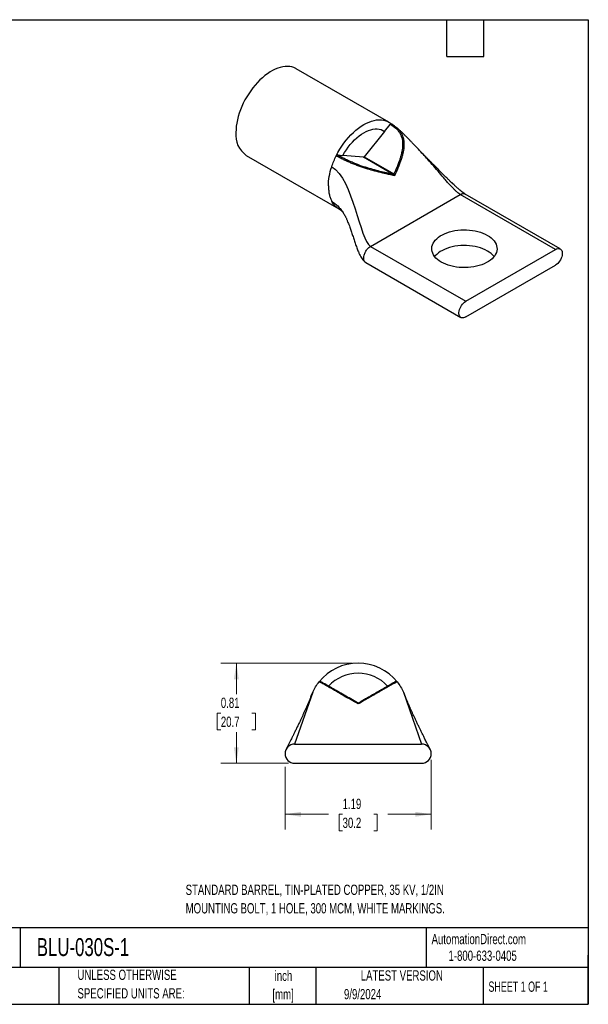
# Model space of a CAD drawing. Header units: inches. Extents: x 0.2 to 10.8, y 0.2 to 8.2.
# Tile 2 of 2: x 6.1 to 10.8, y 0.2 to 8.2. Entities that reach past the tile are written whole.
import ezdxf

# ---------------------------------------------------------------- set-up
doc = ezdxf.new("R2010")
doc.units = ezdxf.units.IN
doc.header["$MEASUREMENT"] = 0
doc.layers.add('TEXT', color=140, linetype='Continuous', lineweight=25)
doc.styles.add('SLDTEXTSTYLE0', font='TXT', dxfattribs={"width": 0.7})
doc.styles.add('SLDTEXTSTYLE1', font='TXT', dxfattribs={"width": 0.65})
doc.dimstyles.new('SLDDIMSTYLE1', dxfattribs={"dimtxt": 0.084961, "dimasz": 0.13, "dimexe": 0, "dimexo": 0.0625, "dimgap": 0.02124, "dimtad": 0, "dimtih": 1, "dimtoh": 1, "dimrnd": 1e-09, "dimzin": 12, "dimdsep": 46, "dimtxsty": 'SLDTEXTSTYLE0', "dimsah": 1, "dimcen": 0.09, "dimadec": 0, "dimazin": 3, "dimtfac": 1, "dimtofl": 0, "dimtmove": 0, "dimatfit": 3, "dimfxl": 0, "dimfrac": 2, "dimtolj": 1, "dimtzin": 12, "dimarcsym": 0})
doc.dimstyles.new('SLDDIMSTYLE2', dxfattribs={"dimtxt": 0.084961, "dimasz": 0.13, "dimexe": 0, "dimexo": 0.0625, "dimgap": 0.02124, "dimtad": 0, "dimtih": 1, "dimtoh": 1, "dimrnd": 1e-09, "dimdsep": 46, "dimtxsty": 'SLDTEXTSTYLE0', "dimsah": 1, "dimcen": 0.09, "dimadec": 0, "dimazin": 2, "dimtfac": 1, "dimtofl": 0, "dimtmove": 0, "dimatfit": 3, "dimfxl": 0, "dimfrac": 2, "dimtolj": 1, "dimtzin": 12, "dimarcsym": 0})

# ---------------------------------------------------------------- blocks, each defined once
blk = doc.blocks.new('_D_5')
at = {"color": 7, "linetype": 'Continuous', "lineweight": 0}
for p, q in [((8.8294, 3.0216), (7.765, 3.0216)), ((7.89, 3.0216), (7.89, 2.7691)), ((7.7638, 2.6151), (7.7352, 2.6151)), ((7.7352, 2.6151), (7.7352, 2.4801)), ((8.0162, 2.6151), (8.0448, 2.6151)), ((8.0448, 2.6151), (8.0448, 2.4801)), ((7.7352, 2.4801), (7.7638, 2.4801)), ((8.0448, 2.4801), (8.0162, 2.4801)), ((7.89, 2.2086), (7.89, 2.461)), ((8.3134, 2.2086), (7.765, 2.2086))]:
    blk.add_line(p, q, dxfattribs=at)
at = {"color": 7, "linetype": 'Continuous', "lineweight": 18}
for points in [[(7.89, 3.0216), (7.87, 2.8916), (7.91, 2.8916)], [(7.89, 2.2086), (7.91, 2.3386), (7.87, 2.3386)]]:
    blk.add_solid(points, dxfattribs=at)
at = {"color": 7, "linetype": 'Continuous', "lineweight": 18, "char_height": 0.08333, "attachment_point": 1, "style": 'SLDTEXTSTYLE0'}
for s, insert in [('0.81', (7.7638, 2.7415)), ('20.7', (7.7638, 2.5875))]:
    blk.add_mtext(s, dxfattribs=dict(at, insert=insert))
blk = doc.blocks.new('_D_6')
at = {"color": 7, "linetype": 'Continuous', "lineweight": 0}
for p, q in [((8.2854, 2.1786), (8.2854, 1.669)), ((9.4734, 2.2366), (9.4734, 1.669)), ((8.2854, 1.794), (8.638, 1.794)), ((8.7532, 1.794), (8.7247, 1.794)), ((8.7247, 1.794), (8.7247, 1.659)), ((9.0057, 1.794), (9.0342, 1.794)), ((9.0342, 1.794), (9.0342, 1.659)), ((9.4734, 1.794), (9.1208, 1.794)), ((8.7247, 1.659), (8.7532, 1.659)), ((9.0342, 1.659), (9.0057, 1.659))]:
    blk.add_line(p, q, dxfattribs=at)
at = {"color": 7, "linetype": 'Continuous', "lineweight": 18}
for points in [[(8.2854, 1.794), (8.4154, 1.774), (8.4154, 1.814)], [(9.4734, 1.794), (9.3434, 1.814), (9.3434, 1.774)]]:
    blk.add_solid(points, dxfattribs=at)
at = {"color": 7, "linetype": 'Continuous', "lineweight": 18, "char_height": 0.08333, "attachment_point": 1, "style": 'SLDTEXTSTYLE0'}
for s, insert in [('1.19', (8.7532, 1.9204)), ('30.2', (8.7532, 1.7664))]:
    blk.add_mtext(s, dxfattribs=dict(at, insert=insert))

msp = doc.modelspace()

# ---------------------------------------------------------------- linework, layer by layer
for p, q in [((9.1287, 7.4177), (8.377, 7.8516)), ((9.0947, 7.3428), (9.1404, 7.3996)), ((9.1819, 7.3806), (9.1833, 7.3795)), ((9.1833, 7.3795), (9.1945, 7.3704)), ((9.0947, 7.3428), (8.929, 7.1366)), ((7.9705, 7.1475), (8.7222, 6.7136)), ((8.7104, 7.1514), (8.7561, 7.1473)), ((8.9219, 7.1325), (8.7561, 7.1473)), ((9.1634, 6.9931), (8.9219, 7.1325)), ((8.929, 7.1366), (9.1705, 6.9972)), ((8.9799, 6.4084), (9.7096, 6.8297)), ((10.4832, 6.3831), (9.7096, 6.8297)), ((10.5222, 6.387), (9.7486, 6.8335)), ((8.9799, 6.4084), (9.7534, 5.9618)), ((9.7534, 5.9618), (10.4832, 6.3831)), ((8.9409, 6.2772), (9.7145, 5.8306)), ((9.7534, 5.8345), (10.4832, 6.2557)), ((8.4963, 2.7504), (8.511, 2.7869)), ((9.2478, 2.7869), (9.2625, 2.7504)), ((8.3634, 2.3646), (9.3954, 2.3646)), ((9.4621, 2.327), (9.4621, 2.3271)), ((8.3634, 2.2086), (9.3954, 2.2086))]:
    msp.add_line(p, q)
at = {"flags": 128}
for points in [[(8.377, 7.8516), (8.3733, 7.8537), (8.3576, 7.8609), (8.341, 7.8661), (8.3235, 7.8693), (8.3052, 7.8706), (8.2862, 7.87), (8.2666, 7.8673), (8.2465, 7.8627), (8.226, 7.8561), (8.2052, 7.8477), (8.1843, 7.8373), (8.1633, 7.8252), (8.1423, 7.8114), (8.1216, 7.7958), (8.1011, 7.7787), (8.081, 7.7601), (8.0614, 7.7402), (8.0423, 7.7189), (8.024, 7.6965), (8.0065, 7.673), (7.9899, 7.6486), (7.9743, 7.6234), (7.9597, 7.5975), (7.9463, 7.5711), (7.934, 7.5443), (7.9231, 7.5173), (7.9135, 7.4902), (7.9053, 7.4632), (7.8985, 7.4363), (7.8932, 7.4098), (7.8894, 7.3837), (7.8871, 7.3583), (7.8863, 7.3336)], [(8.7014, 7.1443), (8.7154, 7.171), (8.7306, 7.1972), (8.7469, 7.2227), (8.7641, 7.2472), (8.7823, 7.2708), (8.8012, 7.2933), (8.8208, 7.3144), (8.841, 7.3342), (8.8617, 7.3526), (8.8828, 7.3693), (8.904, 7.3843), (8.9254, 7.3976), (8.9468, 7.409), (8.9681, 7.4185), (8.9891, 7.4261), (9.0098, 7.4317), (9.03, 7.4352), (9.0496, 7.4367), (9.0686, 7.4361), (9.0867, 7.4335), (9.104, 7.4288), (9.1203, 7.4222), (9.1354, 7.4135), (9.1495, 7.4029)], [(8.7561, 7.1473), (8.7695, 7.1707), (8.784, 7.1933), (8.7995, 7.215), (8.8159, 7.2357), (8.8329, 7.2552), (8.8507, 7.2734), (8.8689, 7.2903), (8.8875, 7.3055), (8.9064, 7.3191), (8.9254, 7.331), (8.9444, 7.3411), (8.9633, 7.3493), (8.9819, 7.3555), (9.0002, 7.3598), (9.0179, 7.362), (9.035, 7.3622), (9.0513, 7.3603), (9.0668, 7.3565), (9.0813, 7.3506), (9.0947, 7.3428)], [(9.9306, 6.4976), (9.9467, 6.4875), (9.9611, 6.4765), (9.9738, 6.4649), (9.9846, 6.4526), (9.9934, 6.4398), (10.0003, 6.4267), (10.0051, 6.4132), (10.0077, 6.3995), (10.0083, 6.3858), (10.0067, 6.3721), (10.0029, 6.3585), (9.9971, 6.3451), (9.9893, 6.3322), (9.9794, 6.3196), (9.9676, 6.3077), (9.9541, 6.2964), (9.9388, 6.2858), (9.922, 6.2761), (9.9037, 6.2673), (9.8841, 6.2594), (9.8634, 6.2527), (9.8417, 6.247), (9.8192, 6.2424), (9.7961, 6.2391), (9.7726, 6.2369), (9.7488, 6.236), (9.725, 6.2363), (9.7013, 6.2378), (9.678, 6.2406), (9.6552, 6.2446), (9.633, 6.2497), (9.6118, 6.2559), (9.5916, 6.2632), (9.5727, 6.2716), (9.5551, 6.2808), (9.539, 6.291), (9.5246, 6.3019), (9.5119, 6.3136), (9.5011, 6.3258), (9.4922, 6.3386), (9.4854, 6.3518), (9.4806, 6.3653), (9.4779, 6.3789), (9.4774, 6.3927), (9.479, 6.4064), (9.4827, 6.42), (9.4886, 6.4333), (9.4964, 6.4463), (9.5063, 6.4588), (9.518, 6.4708), (9.5316, 6.4821), (9.5469, 6.4926), (9.5637, 6.5024), (9.582, 6.5112), (9.6016, 6.519), (9.6223, 6.5258), (9.644, 6.5315), (9.6665, 6.536), (9.6896, 6.5394), (9.7131, 6.5415), (9.7369, 6.5425), (9.7607, 6.5421), (9.7844, 6.5406), (9.8077, 6.5379), (9.8305, 6.5339), (9.8526, 6.5288), (9.8739, 6.5225), (9.894, 6.5152), (9.913, 6.5069), (9.9306, 6.4976)], [(9.9306, 6.3702), (9.913, 6.3795), (9.894, 6.3878), (9.8739, 6.3952), (9.8526, 6.4014), (9.8305, 6.4065), (9.8077, 6.4105), (9.7844, 6.4132), (9.7607, 6.4148), (9.7369, 6.4151), (9.7131, 6.4142), (9.6896, 6.412), (9.6665, 6.4086), (9.644, 6.4041), (9.6223, 6.3984), (9.6016, 6.3916), (9.582, 6.3838), (9.5637, 6.375), (9.5469, 6.3653), (9.5316, 6.3547), (9.518, 6.3434), (9.5063, 6.3314), (9.5013, 6.3255)], [(10.4832, 6.3831), (10.4923, 6.3875), (10.5011, 6.39), (10.5094, 6.3906), (10.5171, 6.3892), (10.5238, 6.386), (10.5294, 6.3809), (10.5337, 6.3742), (10.5366, 6.3659), (10.5381, 6.3564), (10.5381, 6.3459), (10.5366, 6.3346), (10.5337, 6.323), (10.5294, 6.3112), (10.5238, 6.2997), (10.5171, 6.2887), (10.5094, 6.2786), (10.5011, 6.2695), (10.4923, 6.2618), (10.4832, 6.2557)], [(9.7534, 5.8345), (9.7444, 5.8301), (9.7355, 5.8276), (9.7272, 5.827), (9.7196, 5.8283), (9.7129, 5.8316), (9.7073, 5.8367), (9.7029, 5.8434), (9.7, 5.8516), (9.6985, 5.8612), (9.6985, 5.8717), (9.7, 5.8829), (9.7029, 5.8946), (9.7073, 5.9063), (9.7129, 5.9179), (9.7196, 5.9289), (9.7272, 5.939), (9.7355, 5.948), (9.7444, 5.9557), (9.7534, 5.9618)]]:
    msp.add_lwpolyline(points, dxfattribs=at)
for centre, radius, start, end in [((9.1912, 7.3625), 0.0085, 67.14536, 141.93814), ((8.0858, 7.3118), 0.2007, 173.74575, 234.94207), ((8.9213, 7.1416), 0.00913, 273.42954, 326.56509), ((9.2388, 7.1741), 0.0186, 60.34371, 94.24326), ((9.1629, 7.0022), 0.00913, 273.42954, 326.56509), ((9.8398, 6.2063), 0.1874, 39.51024, 61.01438), ((8.8794, 2.6151), 0.4065, 38.78934, 141.21066), ((8.8794, 2.6151), 0.325, 42.54261, 137.45739), ((9.068, 2.7981), 0.00654, 33.39241, 105.87198), ((9.1834, 2.8607), 0.00989, 40.47831, 119.66308), ((8.8794, 2.7081), 0.01, 240, 300), ((8.3634, 2.2866), 0.078, 90, 270), ((9.3954, 2.2866), 0.078, 270, 90)]:
    msp.add_arc(centre, radius, start, end)
for points, knots in [([(9.1404, 7.3996), (9.1417, 7.4013), (9.1435, 7.4028), (9.147, 7.404), (9.1485, 7.4037), (9.1495, 7.4029)], [0, 0, 0, 0, 0.5, 0.5, 1, 1, 1, 1]), ([(9.183, 7.3802), (9.1803, 7.3823), (9.1754, 7.386), (9.1679, 7.3913), (9.1593, 7.3971), (9.1524, 7.4012), (9.1484, 7.4035)], [0, 0, 0, 0, 0.230743, 0.419322, 0.662299, 1, 1, 1, 1]), ([(9.35, 7.2175), (9.3451, 7.2226), (9.3365, 7.2315), (9.3248, 7.2436), (9.3153, 7.2535), (9.3072, 7.2619), (9.2994, 7.27), (9.2897, 7.2801), (9.2774, 7.2926), (9.2627, 7.3075), (9.2489, 7.3212), (9.237, 7.3326), (9.2272, 7.3419), (9.2177, 7.3507), (9.2072, 7.36), (9.1958, 7.3699), (9.1876, 7.3764), (9.1835, 7.3797)], [0, 0, 0, 0, 0.096888, 0.171971, 0.225918, 0.272581, 0.320585, 0.370073, 0.454231, 0.546922, 0.638557, 0.703375, 0.756489, 0.80936, 0.867627, 0.933571, 1, 1, 1, 1]), ([(9.1845, 7.3678), (9.1961, 7.3572), (9.2063, 7.3457), (9.2189, 7.3264), (9.2227, 7.3197), (9.2292, 7.3055), (9.2319, 7.298), (9.2385, 7.2753), (9.2407, 7.2594), (9.2415, 7.2265), (9.2401, 7.2095), (9.2374, 7.1926)], [0, 0, 0, 0, 0.25, 0.25, 0.375, 0.375, 0.5, 0.5, 0.75, 0.75, 1, 1, 1, 1]), ([(9.1945, 7.3704), (9.1968, 7.3682), (9.2014, 7.364), (9.2079, 7.3572), (9.2141, 7.35), (9.2199, 7.3425), (9.228, 7.3309), (9.2371, 7.3141), (9.2446, 7.2935), (9.2492, 7.2736), (9.2515, 7.2548), (9.2522, 7.2346), (9.2512, 7.2129), (9.2491, 7.1979), (9.248, 7.1902)], [0, 0, 0, 0, 0.049059, 0.098391, 0.148104, 0.198319, 0.249176, 0.371582, 0.499304, 0.590146, 0.684818, 0.784164, 0.888981, 1, 1, 1, 1]), ([(9.7096, 6.8297), (9.7055, 6.8324), (9.6966, 6.8381), (9.6819, 6.8506), (9.6658, 6.8657), (9.6477, 6.8841), (9.6279, 6.9052), (9.6064, 6.9291), (9.5769, 6.9626), (9.5392, 7.0062), (9.4931, 7.0597), (9.4491, 7.1102), (9.4079, 7.1562), (9.3758, 7.191), (9.3558, 7.2115), (9.3486, 7.2188)], [0, 0, 0, 0, 0.031692, 0.067676, 0.108978, 0.155846, 0.210712, 0.271008, 0.336106, 0.462038, 0.596681, 0.735636, 0.840139, 0.943073, 1, 1, 1, 1]), ([(9.7486, 6.8335), (9.7452, 6.8356), (9.7369, 6.8408), (9.7226, 6.8519), (9.7073, 6.8645), (9.6941, 6.8759), (9.6835, 6.8854), (9.6748, 6.8932), (9.6661, 6.9011), (9.6552, 6.9112), (9.6415, 6.924), (9.6252, 6.9395), (9.6034, 6.9605), (9.578, 6.9854), (9.5508, 7.0124), (9.5294, 7.0338), (9.5134, 7.05), (9.5019, 7.0617), (9.4916, 7.0722), (9.4826, 7.0813), (9.4741, 7.09), (9.4646, 7.0997), (9.4519, 7.1127), (9.4352, 7.1298), (9.4155, 7.15), (9.3944, 7.1718), (9.3725, 7.1945), (9.3576, 7.2098), (9.35, 7.2175)], [0, 0, 0, 0, 0.025775, 0.063202, 0.097943, 0.131789, 0.15501, 0.172985, 0.193599, 0.217034, 0.252283, 0.293045, 0.337912, 0.414768, 0.484593, 0.545634, 0.578745, 0.608448, 0.634961, 0.658214, 0.678161, 0.700293, 0.73139, 0.775941, 0.82796, 0.882832, 0.940297, 1, 1, 1, 1]), ([(8.7014, 7.1442), (8.7024, 7.1462), (8.7039, 7.1482), (8.7073, 7.1509), (8.7091, 7.1515), (8.7104, 7.1514)], [0, 0, 0, 0, 0.5, 0.5, 1, 1, 1, 1]), ([(9.1754, 6.9825), (9.1688, 6.9838), (9.1558, 6.9866), (9.1364, 6.9908), (9.1174, 6.995), (9.099, 6.9992), (9.0812, 7.0034), (9.0488, 7.0112), (9.0035, 7.023), (8.9511, 7.0384), (8.9097, 7.0519), (8.8768, 7.0635), (8.8446, 7.0757), (8.8127, 7.0888), (8.7824, 7.1023), (8.7567, 7.1146), (8.7354, 7.1255), (8.7179, 7.1349), (8.7069, 7.1411), (8.7014, 7.1442)], [0, 0, 0, 0, 0.0457741, 0.0899371, 0.1324715, 0.1733701, 0.2126355, 0.250281, 0.383836, 0.4994774, 0.5645042, 0.6250469, 0.689128, 0.749885, 0.8133369, 0.8751035, 0.9171444, 0.9586926, 1, 1, 1, 1]), ([(9.1634, 6.9931), (9.1461, 6.9968), (9.1285, 7.0006), (9.0926, 7.0088), (9.0744, 7.0131), (9.0372, 7.0224), (9.0183, 7.0273), (8.9795, 7.0382), (8.9596, 7.0441), (8.9186, 7.0573), (8.8977, 7.0645), (8.8664, 7.0764), (8.856, 7.0805), (8.8357, 7.0889), (8.8257, 7.0932), (8.806, 7.102), (8.7963, 7.1065), (8.7774, 7.1156), (8.7684, 7.1201), (8.7422, 7.1336), (8.7258, 7.1425), (8.7104, 7.1514)], [0, 0, 0, 0, 0.125, 0.125, 0.25, 0.25, 0.375, 0.375, 0.5, 0.5, 0.625, 0.625, 0.6875, 0.6875, 0.75, 0.75, 0.8125, 0.8125, 0.875, 0.875, 1, 1, 1, 1]), ([(9.2374, 7.1926), (9.2369, 7.1892), (9.2355, 7.181), (9.2329, 7.168), (9.2298, 7.155), (9.2254, 7.1386), (9.2195, 7.1188), (9.2104, 7.0923), (9.2011, 7.0679), (9.1907, 7.0425), (9.1811, 7.0202), (9.1737, 7.0042), (9.1705, 6.9972)], [0, 0, 0, 0, 0.051798, 0.125143, 0.197457, 0.249926, 0.37471, 0.499718, 0.654716, 0.749853, 0.891322, 1, 1, 1, 1]), ([(9.248, 7.1902), (9.2473, 7.1863), (9.246, 7.1784), (9.2435, 7.1663), (9.2406, 7.1538), (9.2372, 7.1409), (9.2334, 7.1277), (9.2292, 7.114), (9.2245, 7.1), (9.2172, 7.0797), (9.2067, 7.0526), (9.192, 7.0182), (9.1811, 6.9946), (9.1754, 6.9825)], [0, 0, 0, 0, 0.055989, 0.113728, 0.173274, 0.234677, 0.297979, 0.363214, 0.430407, 0.499575, 0.655083, 0.821909, 1, 1, 1, 1]), ([(9.1754, 6.9825), (9.1752, 6.9828), (9.1744, 6.9838), (9.173, 6.9854), (9.1715, 6.987), (9.1697, 6.9887), (9.1677, 6.9904), (9.1655, 6.992), (9.1641, 6.9927), (9.1634, 6.9931)], [0, 0, 0, 0, 0.089699, 0.25012, 0.390528, 0.500136, 0.697395, 0.86385, 1, 1, 1, 1]), ([(9.1705, 6.9972), (9.1708, 6.9968), (9.1714, 6.9961), (9.1723, 6.9946), (9.1731, 6.9927), (9.1738, 6.9907), (9.1744, 6.9887), (9.1749, 6.9865), (9.1753, 6.9843), (9.1754, 6.9829), (9.1754, 6.9825)], [0, 0, 0, 0, 0.099372, 0.215586, 0.349126, 0.499954, 0.609777, 0.749074, 0.91063, 1, 1, 1, 1]), ([(9.7096, 6.8297), (9.7132, 6.8315), (9.7204, 6.8352), (9.7308, 6.8374), (9.7405, 6.8372), (9.7459, 6.8348), (9.7486, 6.8335)], [0, 0, 0, 0, 0.250026, 0.500052, 0.750077, 1, 1, 1, 1]), ([(8.6649, 6.775), (8.6745, 6.7687), (8.6941, 6.756), (8.7204, 6.7299), (8.7405, 6.7065), (8.7511, 6.6911), (8.7542, 6.6866)], [0, 0, 0, 0, 0.281181, 0.5732654, 0.8771785, 1, 1, 1, 1]), ([(8.7224, 6.7146), (8.718, 6.717), (8.7037, 6.7245), (8.6838, 6.7442), (8.6712, 6.7647), (8.6649, 6.775)], [0, 0, 0, 0, 0.18451, 0.592255, 1, 1, 1, 1]), ([(8.7223, 6.7136), (8.7242, 6.7124), (8.7277, 6.7104), (8.7321, 6.7074), (8.7354, 6.7051), (8.7378, 6.7033), (8.74, 6.7016), (8.7425, 6.6996), (8.7448, 6.6975), (8.7469, 6.6956), (8.7486, 6.6939), (8.7501, 6.6923), (8.7518, 6.6904), (8.7531, 6.6887), (8.7538, 6.6878)], [0, 0, 0, 0, 0.1064161, 0.1897509, 0.2490973, 0.2990464, 0.3603338, 0.4330608, 0.5064947, 0.5799783, 0.6495714, 0.7407008, 0.8577653, 1, 1, 1, 1]), ([(8.7538, 6.6878), (8.7564, 6.684), (8.7613, 6.6769), (8.7688, 6.664), (8.7759, 6.6505), (8.7814, 6.6392), (8.7856, 6.63), (8.7896, 6.621), (8.7944, 6.6095), (8.8007, 6.5939), (8.8078, 6.5753), (8.8144, 6.5571), (8.8203, 6.5399), (8.8261, 6.5228), (8.8338, 6.4998), (8.8436, 6.4699), (8.8555, 6.4336), (8.8659, 6.4036), (8.8747, 6.3799), (8.8821, 6.3614), (8.8904, 6.3426), (8.9001, 6.3236), (8.911, 6.3061), (8.9239, 6.2894), (8.9353, 6.2812), (8.9409, 6.2772)], [0, 0, 0, 0, 0.061242, 0.113438, 0.157389, 0.18657, 0.212805, 0.236086, 0.261056, 0.303622, 0.351792, 0.394542, 0.432974, 0.470797, 0.508225, 0.5819, 0.655772, 0.729767, 0.766143, 0.802307, 0.845655, 0.882882, 0.922215, 0.961741, 1, 1, 1, 1]), ([(8.9409, 6.2772), (8.9409, 6.2772), (8.9381, 6.2782), (8.9338, 6.2827), (8.9286, 6.2905), (8.9253, 6.3007), (8.9249, 6.3088), (8.9247, 6.3129)], [0, 0, 0, 0, 0.000103, 0.250077, 0.500052, 0.750026, 1, 1, 1, 1]), ([(8.5639, 2.8691), (8.5639, 2.8691), (8.5625, 2.8698), (8.5626, 2.8698), (8.5626, 2.8697)], [0, 0, 0, 0, 0.005926, 1, 1, 1, 1]), ([(8.5626, 2.8697), (8.5639, 2.8714), (8.5661, 2.8728), (8.571, 2.8738), (8.5735, 2.8732), (8.5754, 2.8721)], [0, 0, 0, 0, 0.5, 0.5, 1, 1, 1, 1]), ([(8.8794, 2.69), (8.8605, 2.7009), (8.8225, 2.7227), (8.7729, 2.7513), (8.7306, 2.7758), (8.6953, 2.796), (8.6646, 2.8137), (8.6386, 2.8285), (8.6175, 2.8404), (8.5994, 2.8505), (8.5849, 2.8583), (8.5743, 2.8639), (8.5672, 2.8675), (8.565, 2.8686), (8.5639, 2.8691)], [0, 0, 0, 0, 0.131232, 0.263173, 0.351114, 0.439256, 0.528422, 0.595993, 0.663894, 0.731955, 0.799514, 0.867493, 0.93447, 1, 1, 1, 1]), ([(8.8744, 2.6995), (8.856, 2.7101), (8.8377, 2.7207), (8.8014, 2.7416), (8.7833, 2.7521), (8.7481, 2.7724), (8.7308, 2.7824), (8.6974, 2.8017), (8.6812, 2.811), (8.6509, 2.8285), (8.637, 2.8366), (8.619, 2.847), (8.6135, 2.8501), (8.6038, 2.8557), (8.5995, 2.8582), (8.592, 2.8625), (8.5888, 2.8644), (8.5836, 2.8674), (8.5816, 2.8686), (8.5768, 2.8713), (8.5754, 2.8721), (8.5754, 2.8721)], [0, 0, 0, 0, 0.125, 0.125, 0.25, 0.25, 0.375, 0.375, 0.5, 0.5, 0.625, 0.625, 0.6875, 0.6875, 0.75, 0.75, 0.8125, 0.8125, 0.875, 0.875, 1, 1, 1, 1]), ([(9.0734, 2.8017), (9.0701, 2.7998), (9.0633, 2.7959), (9.0528, 2.7899), (9.0418, 2.7835), (9.0303, 2.7769), (9.0182, 2.77), (9.0057, 2.7628), (8.9927, 2.7553), (8.9737, 2.7443), (8.948, 2.7295), (8.9146, 2.7102), (8.8914, 2.6969), (8.8794, 2.69)], [0, 0, 0, 0, 0.055989, 0.113728, 0.173274, 0.234677, 0.297979, 0.363214, 0.430407, 0.499575, 0.655083, 0.821909, 1, 1, 1, 1]), ([(9.0662, 2.8044), (9.0633, 2.8027), (9.0563, 2.7987), (9.0451, 2.7922), (9.0336, 2.7856), (9.0189, 2.7771), (9.0008, 2.7667), (8.9762, 2.7525), (8.9531, 2.7391), (8.9287, 2.7251), (8.9071, 2.7126), (8.8913, 2.7034), (8.8844, 2.6995)], [0, 0, 0, 0, 0.051798, 0.125143, 0.197457, 0.249926, 0.37471, 0.499718, 0.654716, 0.749853, 0.891322, 1, 1, 1, 1]), ([(9.1785, 2.8693), (9.1755, 2.8675), (9.1711, 2.865), (9.1618, 2.8596), (9.1582, 2.8576), (9.1501, 2.8529), (9.1456, 2.8503), (9.1309, 2.8418), (9.1195, 2.8352), (9.0943, 2.8207), (9.0805, 2.8127), (9.0662, 2.8044)], [0, 0, 0, 0, 0.25, 0.25, 0.375, 0.375, 0.5, 0.5, 0.75, 0.75, 1, 1, 1, 1]), ([(9.1909, 2.8671), (9.1902, 2.8668), (9.1889, 2.8661), (9.1864, 2.8648), (9.1836, 2.8633), (9.1802, 2.8616), (9.1746, 2.8586), (9.1655, 2.8537), (9.1526, 2.8467), (9.139, 2.8391), (9.1254, 2.8314), (9.1099, 2.8226), (9.0925, 2.8127), (9.0799, 2.8054), (9.0734, 2.8017)], [0, 0, 0, 0, 0.049059, 0.098391, 0.148104, 0.198319, 0.249176, 0.371582, 0.499304, 0.590146, 0.684818, 0.784164, 0.888981, 1, 1, 1, 1]), ([(9.1835, 2.8721), (9.1853, 2.8732), (9.1879, 2.8738), (9.1927, 2.8728), (9.1949, 2.8714), (9.1963, 2.8697)], [0, 0, 0, 0, 0.5, 0.5, 1, 1, 1, 1]), ([(9.1963, 2.8697), (9.1962, 2.8697), (9.1962, 2.8697), (9.1957, 2.8695), (9.195, 2.8691), (9.194, 2.8686), (9.1927, 2.868), (9.1915, 2.8674), (9.1909, 2.8671)], [0, 0, 0, 0, 0.165243, 0.330717, 0.496677, 0.663374, 0.83106, 1, 1, 1, 1]), ([(8.4961, 2.7505), (8.4959, 2.7501), (8.4956, 2.7493), (8.4932, 2.7436), (8.4894, 2.7345), (8.4842, 2.7221), (8.4789, 2.7097), (8.4738, 2.6978), (8.4692, 2.6869), (8.4646, 2.6765), (8.4606, 2.6672), (8.4564, 2.6577), (8.452, 2.6477), (8.4472, 2.637), (8.4403, 2.6218), (8.4316, 2.6025), (8.4212, 2.58), (8.4103, 2.5567), (8.3984, 2.5318), (8.3855, 2.5048), (8.3724, 2.478), (8.3623, 2.4574), (8.3552, 2.4429), (8.3507, 2.434), (8.3459, 2.4243), (8.3402, 2.4129), (8.3322, 2.397), (8.3221, 2.3769), (8.3128, 2.3586), (8.3058, 2.3447), (8.3013, 2.3359), (8.2977, 2.329), (8.2971, 2.3277), (8.2967, 2.327)], [0, 0, 0, 0, 0.036292, 0.070019, 0.116195, 0.156991, 0.191935, 0.220504, 0.247096, 0.266629, 0.286043, 0.305393, 0.32515, 0.346562, 0.369699, 0.415709, 0.45924, 0.499194, 0.548013, 0.600668, 0.651866, 0.70001, 0.717968, 0.735171, 0.751881, 0.774086, 0.803664, 0.849114, 0.900485, 0.926809, 0.952555, 0.977037, 1, 1, 1, 1]), ([(9.4612, 2.3289), (9.4599, 2.3314), (9.4572, 2.3367), (9.4499, 2.3511), (9.4411, 2.3684), (9.4316, 2.3871), (9.4232, 2.4039), (9.4159, 2.4183), (9.4098, 2.4307), (9.4035, 2.4433), (9.3964, 2.4577), (9.3875, 2.4758), (9.3771, 2.4972), (9.3654, 2.5213), (9.3535, 2.5464), (9.3422, 2.5703), (9.332, 2.5923), (9.3223, 2.6135), (9.3128, 2.6344), (9.305, 2.6518), (9.2994, 2.6647), (9.296, 2.6723), (9.2932, 2.6788), (9.2902, 2.6857), (9.2864, 2.6945), (9.2819, 2.705), (9.277, 2.7165), (9.2725, 2.727), (9.2687, 2.7361), (9.2657, 2.7432), (9.2634, 2.7487), (9.263, 2.7499), (9.2627, 2.7505)], [0, 0, 0, 0, 0.033721, 0.069114, 0.115621, 0.157484, 0.191566, 0.219839, 0.244734, 0.265829, 0.295134, 0.329876, 0.371017, 0.418673, 0.469842, 0.516597, 0.558229, 0.598151, 0.641003, 0.684131, 0.70539, 0.72162, 0.731946, 0.747818, 0.769332, 0.796248, 0.828237, 0.864901, 0.895229, 0.927833, 0.962694, 1, 1, 1, 1]), ([(8.8794, 2.69), (8.8793, 2.6904), (8.8788, 2.6915), (8.8781, 2.6931), (8.8774, 2.6948), (8.8766, 2.6964), (8.8758, 2.6978), (8.875, 2.699), (8.8746, 2.6993), (8.8744, 2.6995)], [0, 0, 0, 0, 0.089699, 0.25012, 0.390528, 0.500136, 0.697395, 0.86385, 1, 1, 1, 1]), ([(8.8844, 2.6995), (8.8843, 2.6994), (8.884, 2.6992), (8.8835, 2.6985), (8.8829, 2.6975), (8.8822, 2.6962), (8.8815, 2.6948), (8.8808, 2.6931), (8.88, 2.6915), (8.8796, 2.6904), (8.8794, 2.69)], [0, 0, 0, 0, 0.099372, 0.215586, 0.349126, 0.499954, 0.609777, 0.749074, 0.91063, 1, 1, 1, 1])]:
    msp.add_open_spline(points, degree=3, knots=knots)
for points in [[(9.1404, 7.3996), (9.1564, 7.3904), (9.1714, 7.3797), (9.1845, 7.3678)], [(8.6649, 7.0555), (8.6747, 7.0853), (8.6869, 7.1152), (8.7014, 7.1443)], [(8.638, 6.8997), (8.638, 6.948), (8.6472, 7.0016), (8.6649, 7.0555)], [(8.6649, 7.0555), (8.84, 6.9545), (8.8923, 6.4589), (8.9799, 6.4084)], [(8.638, 6.8997), (8.638, 6.8865), (8.6394, 6.8608), (8.6453, 6.8265), (8.6541, 6.7978), (8.6612, 6.7821), (8.6649, 6.775)], [(8.9247, 6.3129), (8.9247, 6.3205), (8.9271, 6.3372), (8.9377, 6.3639), (8.9552, 6.3894), (8.971, 6.4033), (8.9799, 6.4084)], [(8.511, 2.7869), (8.5248, 2.8164), (8.5421, 2.8443), (8.5626, 2.8697)], [(9.1835, 2.8721), (9.1835, 2.8721), (9.1819, 2.8712), (9.1785, 2.8693)], [(9.1963, 2.8697), (9.2167, 2.8443), (9.2341, 2.8164), (9.2478, 2.7869)], [(8.511, 2.7869), (8.511, 2.7869), (8.3634, 2.3646), (8.3634, 2.3646)], [(9.2478, 2.7869), (9.2478, 2.7869), (9.3954, 2.3646), (9.3954, 2.3646)]]:
    msp.add_open_spline(points, degree=3)
at = {"layer": 'TEXT'}
for p, q in [((0.25, 8.25), (10.75, 8.25)), ((9.6, 7.95), (9.6, 8.25)), ((9.9, 7.95), (9.9, 8.25)), ((10.75, 8.25), (10.75, 0.25)), ((9.6, 7.95), (9.9, 7.95)), ((10.75, 0.8711), (0.25, 0.8711)), ((6.1322, 0.8711), (6.1322, 0.55)), ((9.4321, 0.8711), (9.4321, 0.55)), ((10.75, 0.25), (10.75, 0.65)), ((10.75, 0.55), (0.25, 0.55)), ((6.448, 0.55), (6.448, 0.25)), ((7.9931, 0.55), (7.9931, 0.25)), ((8.5359, 0.55), (8.5359, 0.25)), ((9.8956, 0.55), (9.8956, 0.25)), ((0.25, 0.25), (10.75, 0.25))]:
    msp.add_line(p, q, dxfattribs=at)

# ---------------------------------------------------------------- texts
at = {"color": 7, "linetype": 'Continuous', "lineweight": 0, "char_height": 0.083333, "attachment_point": 1, "style": 'SLDTEXTSTYLE0'}
for s, insert in [('STANDARD BARREL, TIN-PLATED COPPER, 35 KV, 1/2IN', (7.4776, 1.2222)), ('MOUNTING BOLT, 1 HOLE, 300 MCM, WHITE MARKINGS.', (7.4776, 1.0718))]:
    msp.add_mtext(s, dxfattribs=dict(at, insert=insert))
at = {"color": 179, "linetype": 'Continuous', "lineweight": 18, "char_height": 0.083333, "attachment_point": 1, "style": 'SLDTEXTSTYLE0'}
for s, insert in [('AutomationDirect.com', (9.4762, 0.8219)), ('1-800-633-0405', (9.6138, 0.6865))]:
    msp.add_mtext(s, dxfattribs=dict(at, insert=insert))
at = {"layer": 'TEXT'}
for s, insert, char_height, attachment_point, style in [('BLU-030S-1', (6.268, 0.788), 0.14583, 1, 'SLDTEXTSTYLE0'), ('UNLESS OTHERWISE', (6.5987, 0.5315), 0.083333, 1, 'SLDTEXTSTYLE0'), ('inch', (8.2726, 0.5235), 0.08333, 2, 'SLDTEXTSTYLE0'), ('LATEST VERSION', (9.2343, 0.5261), 0.083333, 2, 'SLDTEXTSTYLE0'), ('SHEET 1 OF 1', (9.9386, 0.4351), 0.083333, 1, 'SLDTEXTSTYLE1'), ('SPECIFIED UNITS ARE:', (6.5987, 0.381), 0.083333, 1, 'SLDTEXTSTYLE0'), ('[mm]', (8.2698, 0.373), 0.08333, 2, 'SLDTEXTSTYLE0'), ('9/9/2024', (8.7643, 0.3743), 0.08333, 1, 'SLDTEXTSTYLE0')]:
    msp.add_mtext(s, dxfattribs=dict(at, insert=insert, char_height=char_height, attachment_point=attachment_point, style=style))

# ---------------------------------------------------------------- dimensions: what is measured, and where the dimension line sits
at = {"color": 7, "linetype": 'Continuous', "lineweight": 18}
for base, p1, p2, angle, dimstyle, picture, middle in [((7.89, 3.0216), (8.3634, 2.2086), (8.8794, 3.0216), 90, 'SLDDIMSTYLE2', '_D_5', (7.89, 2.6151)), ((9.4734, 1.794), (8.2854, 2.2866), (9.4734, 2.2866), 0, 'SLDDIMSTYLE1', '_D_6', (8.8794, 1.794))]:
    dim = msp.add_linear_dim(base=base, p1=p1, p2=p2, angle=angle, dimstyle=dimstyle, dxfattribs=at)
    dim.commit()
    dim.dimension.update_dxf_attribs({"geometry": picture, "text_midpoint": middle, "dimtype": 160})

doc.saveas('drawing.dxf')
